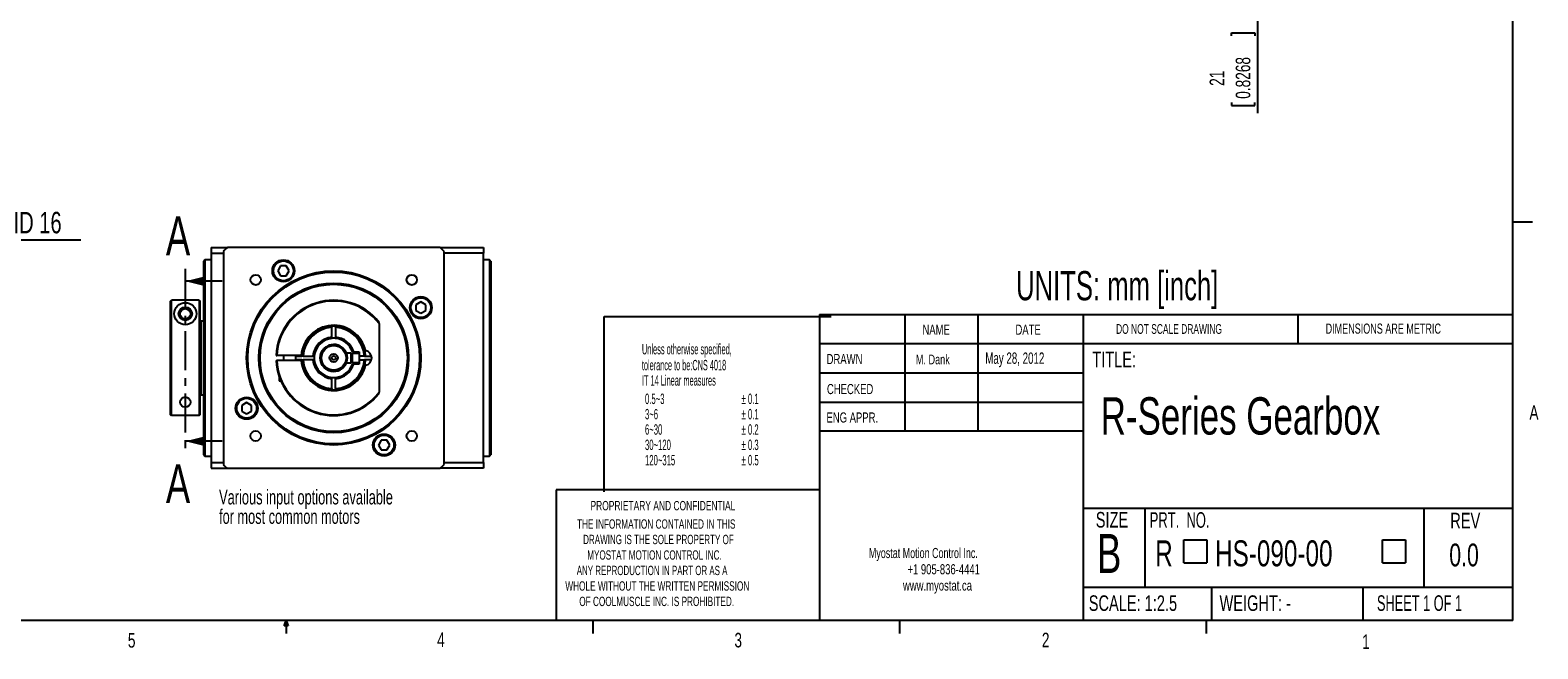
# Model space of a CAD drawing. Extents: x 11 to 421, y 5 to 275.
# Tile 2 of 10: x 174 to 420, y 5 to 106. Entities that reach past the tile are written whole.
import ezdxf
from ezdxf.enums import TextEntityAlignment as Align

# ---------------------------------------------------------------- set-up
doc = ezdxf.new("R2010")
doc.units = 0
doc.linetypes.add('CENTER', pattern=[10.16, 6.35, -1.27, 1.27, -1.27])
doc.layers.get('0').update_dxf_attribs({"linetype": 'CONTINUOUS'})
doc.layers.add('FORMAT', color=7, linetype='CONTINUOUS')
doc.dimstyles.new('SLDDIMSTYLE0', dxfattribs={"dimtxt": 2.38125, "dimasz": 3, "dimexe": 0, "dimexo": 0.0625, "dimgap": 0.595313, "dimtad": 1, "dimlfac": 2.5, "dimrnd": 1e-09, "dimzin": 12, "dimsah": 1, "dimcen": 0.09, "dimazin": 3, "dimtfac": 1, "dimtofl": 0, "dimtmove": 0, "dimatfit": 3})
doc.dimstyles.new('SLDDIMSTYLE7', dxfattribs={"dimtxt": 3.5, "dimasz": 3, "dimexe": 0, "dimexo": 0.0625, "dimgap": 0.875, "dimtad": 0, "dimtih": 1, "dimtoh": 1, "dimlfac": 2.5, "dimrnd": 1e-09, "dimzin": 12, "dimsah": 1, "dimcen": 0, "dimazin": 3, "dimtfac": 1, "dimtofl": 0, "dimtmove": 0, "dimatfit": 3})

# ---------------------------------------------------------------- blocks, each defined once
blk = doc.blocks.new('SW_NOTE_1')
at = {"color": 0, "linetype": 'CONTINUOUS'}
for s, width, p in [('Various input options available ', 0.65625, (0, 0)), ('for most common motors', 0.652273, (0, -3.17))]:
    blk.add_text(s, height=2.3813, dxfattribs=dict(at, width=width)).set_placement(p, align=Align.BOTTOM_LEFT)
blk = doc.blocks.new('SW_NOTE_3')
at = {"color": 0, "linetype": 'CONTINUOUS'}
for s, width, p in [('Myostat Motion Control Inc.', 0.661111, (0, 0)), ('+1 905-836-4441', 0.7, (6.29, -2.65)), ('www.myostat.ca', 0.7, (5.56, -5.3))]:
    blk.add_text(s, height=1.651, dxfattribs=dict(at, width=width)).set_placement(p, align=Align.BOTTOM_LEFT)
blk = doc.blocks.new('SW_NOTE_4')
at = {"color": 0, "linetype": 'CONTINUOUS'}
for s, width, p in [('THE INFORMATION CONTAINED IN THIS', 0.657576, (0, 0)), ('DRAWING IS THE SOLE PROPERTY OF', 0.643548, (1, -2.52)), ('MYOSTAT MOTION CONTROL INC. ', 0.65, (1.67, -5.05)), ('ANY REPRODUCTION IN PART OR AS A', 0.634375, (-0.04, -7.57)), ('WHOLE WITHOUT THE WRITTEN PERMISSION', 0.661111, (-1.91, -10.1)), ('OF COOLMUSCLE INC. IS PROHIBITED.', 0.657576, (0.37, -12.62))]:
    blk.add_text(s, height=1.524, dxfattribs=dict(at, width=width)).set_placement(p, align=Align.BOTTOM_LEFT)
blk = doc.blocks.new('SW_SYMBOL_MOD_BOX')
at = {"color": 0, "linetype": 'CONTINUOUS'}
for p, q in [((200, 200), (200, 800)), ((200, 800), (800, 800)), ((800, 800), (800, 200)), ((200, 200), (800, 200))]:
    blk.add_line(p, q, dxfattribs=at)
blk = doc.blocks.new('SW_NOTE_5')
at = {"color": 0, "linetype": 'CONTINUOUS', "xscale": 0.006244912, "yscale": 0.006244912, "zscale": 0.006244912}
for p in [(3.43, 0.61), (35.82, 0.61)]:
    blk.add_blockref('SW_SYMBOL_MOD_BOX', p, dxfattribs=at)
at = {"color": 0, "linetype": 'CONTINUOUS', "width": 0.7}
for s, height, p in [('R', 4.23, (0, 0)), ('HS-090-00', 4.233, (9.76, 0))]:
    blk.add_text(s, height=height, dxfattribs=at).set_placement(p, align=Align.BOTTOM_LEFT)
blk = doc.blocks.new('*D33')
at = {"color": 7, "linetype": 'CONTINUOUS'}
for p, q in [((365.33, 118.25), (375.33, 118.25)), ((374.33, 109.85), (374.33, 118.25)), ((365.33, 109.85), (375.33, 109.85)), ((374.33, 109.85), (374.33, 92.68)), ((370.07, 105.29), (370.07, 105.77)), ((370.07, 105.77), (373.85, 105.77)), ((373.85, 105.77), (373.85, 105.29)), ((370.07, 94.41), (370.07, 93.92)), ((370.07, 93.92), (373.85, 93.92)), ((373.85, 93.92), (373.85, 94.41))]:
    blk.add_line(p, q, dxfattribs=at)
for points in [[(374.33, 118.25), (373.83, 115.25), (374.83, 115.25)], [(374.33, 109.85), (374.83, 112.85), (373.83, 112.85)]]:
    blk.add_solid(points, dxfattribs=at)
at = {"color": 7, "linetype": 'CONTINUOUS', "width": 0.7}
for s, p in [('0.8268', (373.85, 95.01, 0.54)), ('21', (369.59, 97.12, 0.54))]:
    blk.add_text(s, height=2.381, rotation=90, dxfattribs=at).set_placement(p, align=Align.BOTTOM_LEFT)
blk = doc.blocks.new('*D36')
at = {"color": 7, "linetype": 'CONTINUOUS'}
for p, q in [((158.55, 55.4), (169.91, 72.03)), ((169.91, 72.03), (182.48, 72.03)), ((156.75, 52.76), (158.55, 55.4))]:
    blk.add_line(p, q, dxfattribs=at)
blk.add_solid([(158.55, 55.4), (160.66, 57.6), (159.83, 58.16)], dxfattribs=at)
at = {"color": 7, "linetype": 'CONTINUOUS', "width": 0.7}
blk.add_text('ID 16', height=3.5, dxfattribs=at).set_placement((171.49, 72.03, 25.28), align=Align.BOTTOM_LEFT)

msp = doc.modelspace()

# ---------------------------------------------------------------- linework, layer by layer
at = {"color": 7, "linetype": 'CONTINUOUS'}
for p, q in [((415.9568, 9.9587), (415.9568, 270.3087)), ((415.9568, 74.9374), (419.1318, 74.9374)), ((203.6897, 70.7609), (206.3404, 70.7609)), ((203.6897, 70.7609), (203.6897, 69.8208)), ((203.6897, 69.8208), (203.6897, 35.701)), ((203.6897, 69.8208), (205.6897, 69.8208)), ((205.6897, 70.1103), (205.6897, 35.4116)), ((241.0391, 70.7609), (206.3404, 70.7609)), ((241.0391, 70.7609), (248.0897, 70.7609)), ((241.6897, 35.4116), (241.6897, 70.1103)), ((248.0897, 69.8208), (241.6897, 69.8208)), ((248.0897, 70.7609), (248.0897, 69.8208)), ((248.0897, 35.701), (248.0897, 69.8208)), ((202.6897, 68.7609), (202.4897, 68.5609)), ((202.4897, 36.9609), (202.4897, 68.5609)), ((203.6897, 68.7609), (202.6897, 68.7609)), ((202.6897, 68.7609), (202.6897, 36.7609)), ((215.0279, 67.7637), (214.566, 66.9637)), ((214.566, 66.9637), (215.0279, 66.1637)), ((215.9516, 67.7637), (215.0279, 67.7637)), ((216.4135, 66.9637), (215.9516, 67.7637)), ((215.9516, 66.1637), (216.4135, 66.9637)), ((249.0897, 68.7609), (248.0897, 68.7609)), ((249.2897, 68.5609), (249.0897, 68.7609)), ((249.0897, 68.7609), (249.0897, 36.7609)), ((249.2897, 68.5609), (249.2897, 36.9609)), ((205.4897, 65.2679), (199.4897, 65.2679)), ((215.0279, 66.1637), (215.9516, 66.1637)), ((197.0897, 62.0323), (197.2097, 62.1524)), ((197.0897, 43.4895), (197.0897, 62.0323)), ((197.2097, 43.3694), (197.2097, 62.1524)), ((201.7697, 62.1524), (197.2097, 62.1524)), ((201.7697, 62.1524), (201.7697, 43.3694)), ((201.7697, 62.1524), (201.8897, 62.0323)), ((201.8897, 43.4895), (201.8897, 62.0323)), ((237.8925, 61.8847), (237.0925, 61.4228)), ((238.6925, 61.4228), (237.8925, 61.8847)), ((237.0925, 61.4228), (237.0925, 60.499)), ((237.0925, 60.499), (237.8925, 60.0372)), ((237.8925, 60.0372), (238.6925, 60.499)), ((238.6925, 60.499), (238.6925, 61.4228)), ((302.9194, 59.8531), (415.9568, 59.8531)), ((302.9194, 59.8531), (302.9194, 9.9587)), ((316.8169, 59.8531), (316.8169, 40.8031)), ((328.7175, 59.8531), (328.7175, 40.8031)), ((345.8853, 59.8531), (345.8853, 9.9587)), ((380.921, 55.0906), (380.921, 59.8531)), ((201.8897, 58.5532), (202.0897, 58.7534)), ((202.4897, 58.7534), (202.0897, 58.7534)), ((202.0897, 46.7684), (202.0897, 58.7534)), ((223.3897, 57.9523), (223.3897, 57.7519)), ((223.3897, 56.1477), (223.3897, 57.7519)), ((223.9897, 57.7519), (223.9897, 57.9523)), ((223.9897, 57.7519), (223.9897, 56.1477)), ((231.0897, 58.3608), (231.0897, 58.5575)), ((231.0897, 58.3608), (231.0897, 47.1611)), ((223.3897, 55.9468), (223.3897, 56.1477)), ((223.9897, 56.1477), (223.9897, 55.9468)), ((302.9194, 55.0906), (415.9568, 55.0906)), ((214.2982, 53.1609), (214.4184, 53.1609)), ((214.2982, 52.3609), (214.4184, 52.3609)), ((218.3848, 53.1609), (214.4184, 53.1609)), ((218.3848, 52.3609), (214.4184, 52.3609)), ((215.4897, 53.1609), (215.4897, 52.3609)), ((217.4897, 52.3609), (217.4897, 53.1609)), ((217.4897, 53.0609), (218.4984, 53.0609)), ((218.4984, 52.4609), (217.4897, 52.4609)), ((218.3848, 53.1609), (218.5051, 53.1609)), ((218.5051, 52.3609), (218.3848, 52.3609)), ((218.5044, 53.1518), (218.4984, 53.0609)), ((218.6987, 53.0609), (218.4984, 53.0609)), ((218.4984, 52.4609), (218.5044, 52.3703)), ((218.4984, 52.4609), (218.6987, 52.4609)), ((218.6987, 53.0609), (220.303, 53.0609)), ((220.303, 52.4609), (218.6987, 52.4609)), ((220.303, 53.0609), (220.5038, 53.0609)), ((220.5038, 52.4609), (220.303, 52.4609)), ((226.6097, 53.5609), (225.7391, 53.5609)), ((225.7391, 51.9609), (226.6097, 51.9609)), ((225.8251, 53.2901), (225.821, 53.2901)), ((225.821, 52.2318), (225.8251, 52.2318)), ((226.4897, 53.5609), (226.4897, 51.9609)), ((226.6097, 53.3809), (226.4897, 53.2609)), ((226.6097, 53.3809), (226.4897, 53.2609)), ((226.4897, 52.2609), (226.6097, 52.1409)), ((226.4897, 52.2609), (226.6097, 52.1409)), ((226.6097, 53.1498), (226.6097, 53.5609)), ((226.6897, 53.482), (226.6097, 53.1498)), ((226.6097, 53.1498), (226.6097, 52.372)), ((226.6097, 51.9609), (226.6097, 52.372)), ((226.6097, 52.372), (226.6897, 52.0398)), ((226.6897, 53.482), (226.6897, 52.0398)), ((227.8097, 53.482), (226.6897, 53.482)), ((226.6897, 52.0398), (227.8097, 52.0398)), ((226.7295, 53.7609), (226.9393, 53.7609)), ((226.9393, 51.7609), (226.7295, 51.7609)), ((226.9393, 53.7609), (227.8097, 53.7609)), ((227.8097, 51.7609), (226.9393, 51.7609)), ((227.8097, 53.7609), (227.8097, 53.0609)), ((228.6807, 53.0609), (227.8097, 53.0609)), ((227.8097, 53.0609), (227.8097, 52.4609)), ((227.8097, 52.4609), (227.8097, 51.7609)), ((227.8097, 52.4609), (228.6807, 52.4609)), ((228.6807, 53.0609), (228.8811, 53.0609)), ((228.8811, 52.4609), (228.6807, 52.4609)), ((228.876, 53.9464), (228.7497, 53.9594)), ((228.8811, 53.0609), (229.8516, 53.0609)), ((229.8516, 52.4609), (228.8811, 52.4609)), ((214.7897, 49.736), (214.7897, 49.0409)), ((223.3897, 49.3742), (223.3897, 49.575)), ((223.3897, 47.7699), (223.3897, 49.3742)), ((223.9897, 49.575), (223.9897, 49.3742)), ((223.9897, 47.7699), (223.9897, 49.3742)), ((228.7497, 51.5624), (228.876, 51.5755)), ((302.9194, 50.3281), (345.8853, 50.3281)), ((202.0897, 46.7684), (201.8897, 46.9687)), ((202.0897, 46.7684), (202.4897, 46.7684)), ((214.7897, 49.0409), (214.8697, 48.9609)), ((215.0571, 49.0409), (214.7897, 49.0409)), ((215.0921, 48.9609), (214.8697, 48.9609)), ((223.3897, 47.7699), (223.3897, 47.5696)), ((223.9897, 47.7699), (223.9897, 47.5696)), ((231.0897, 46.9644), (231.0897, 47.1611)), ((209.4869, 45.4847), (208.6869, 45.0228)), ((208.6869, 45.0228), (208.6869, 44.099)), ((210.2869, 45.0228), (209.4869, 45.4847)), ((210.2869, 44.099), (210.2869, 45.0228)), ((302.9194, 45.5656), (345.8853, 45.5656)), ((197.2097, 43.3694), (197.0897, 43.4895)), ((201.7697, 43.3694), (197.2097, 43.3694)), ((201.7697, 43.3694), (201.8897, 43.4895)), ((208.6869, 44.099), (209.4869, 43.6372)), ((209.4869, 43.6372), (210.2869, 44.099)), ((231.4279, 39.3581), (230.966, 38.5581)), ((232.3516, 39.3581), (231.4279, 39.3581)), ((232.8135, 38.5581), (232.3516, 39.3581)), ((248.0897, 39.9711), (248.0974, 39.9711)), ((248.0971, 39.9715), (248.103, 39.9614)), ((345.8853, 40.8031), (302.9194, 40.8031)), ((205.4897, 39.1725), (199.4897, 39.1725)), ((202.4897, 36.9609), (202.6897, 36.7609)), ((230.966, 38.5581), (231.4279, 37.7581)), ((231.4279, 37.7581), (232.3516, 37.7581)), ((232.3516, 37.7581), (232.8135, 38.5581)), ((249.0897, 36.7609), (249.2897, 36.9609)), ((202.6897, 36.7609), (203.6897, 36.7609)), ((203.6897, 35.701), (203.6897, 34.7609)), ((203.6897, 35.701), (205.6897, 35.701)), ((203.6897, 34.7609), (206.3404, 34.7609)), ((206.3404, 34.7609), (241.0391, 34.7609)), ((248.0897, 34.7609), (241.0391, 34.7609)), ((241.6897, 35.701), (248.0897, 35.701)), ((248.0897, 36.7609), (249.0897, 36.7609)), ((248.0897, 35.701), (248.0897, 34.7609)), ((259.9535, 31.2781), (259.9535, 9.9587)), ((302.9194, 31.2781), (259.9535, 31.2781)), ((345.8853, 28.2432), (415.9568, 28.2432)), ((355.9321, 28.2432), (355.9321, 15.366)), ((401.4296, 28.2432), (401.4296, 15.366)), ((345.8853, 15.366), (415.9568, 15.366)), ((366.793, 15.366), (366.793, 9.9587)), ((391.4795, 15.366), (391.4795, 9.9587)), ((415.9568, 9.9587), (15.9068, 9.9587)), ((215.5889, 9.0805), (215.9254, 9.9587)), ((215.9254, 9.9587), (215.9254, 7.8048)), ((215.9254, 9.9587), (216.2443, 9.0805)), ((265.9317, 9.9587), (265.9317, 7.8048)), ((315.9379, 9.9587), (315.9379, 7.8048)), ((365.9442, 9.9587), (365.9442, 7.8048)), ((216.2443, 9.0805), (215.5889, 9.0805))]:
    msp.add_line(p, q, dxfattribs=at)
at = {"color": 7, "linetype": 'CENTER'}
msp.add_line((199.4897, 67.2679), (199.4897, 37.1725), dxfattribs=at)
at = {"color": 7, "linetype": 'CONTINUOUS'}
for points in [[(225.8251, 53.2901), (225.7513, 53.5289), (225.7391, 53.5609)], [(225.7391, 51.9609), (225.7513, 51.993), (225.8251, 52.2318)]]:
    msp.add_lwpolyline(points, dxfattribs=at)
for centre, radius in [((223.6897, 52.7609), 14.2), ((223.6897, 52.7609), 14), ((215.4897, 66.9637), 1.8), ((215.4897, 66.9637), 1.7), ((215.4897, 66.9637), 1.62), ((210.9618, 65.4888), 0.84), ((223.6897, 52.7609), 12.2), ((223.6897, 52.7609), 12), ((236.4177, 65.4888), 0.84), ((199.4897, 59.9609), 1.8), ((237.8925, 60.9609), 1.8), ((237.8925, 60.9609), 1.7), ((237.8925, 60.9609), 1.62), ((199.4897, 59.9609), 1.1), ((199.4897, 59.9609), 0.84), ((223.6897, 52.7609), 2.196), ((223.6897, 52.7609), 2), ((223.6897, 52.7609), 0.67), ((223.6897, 52.7609), 0.32), ((199.4897, 45.561), 0.84), ((209.4869, 44.5609), 1.8), ((209.4869, 44.5609), 1.7), ((209.4869, 44.5609), 1.62), ((210.9618, 40.033), 0.84), ((231.8897, 38.5581), 1.8), ((231.8897, 38.5581), 1.7), ((231.8897, 38.5581), 1.62), ((236.4177, 40.033), 0.84)]:
    msp.add_circle(centre, radius, dxfattribs=at)
for centre, radius, start, end in [((223.6897, 52.7609), 25, 133.94552, 136.05448), ((223.6897, 52.7609), 25, 43.94552, 46.05448), ((223.6897, 52.7609), 9.4, 38.072225, 177.561145), ((223.6897, 52.7609), 9.28, 37.116157, 177.529589), ((223.6897, 52.7609), 5.32, 12.875352, 175.687977), ((223.6897, 52.7609), 5.2, 13.325368, 175.588274), ((223.6897, 52.7609), 5, 93.439813, 176.560187), ((223.6897, 52.7609), 5, 3.439813, 86.560187), ((223.6897, 52.7609), 3.4, 95.062093, 174.937907), ((223.6897, 52.7609), 3.2, 95.379379, 174.620621), ((223.6897, 52.7609), 2.2, 21.323686, 338.676314), ((223.6897, 52.7609), 3.2, 84.620621, 95.379379), ((223.6897, 52.7609), 3.4, 17.104635, 84.937907), ((223.6897, 52.7609), 3.2, 18.209957, 84.620621), ((223.6897, 52.7609), 9.4, 182.438855, 321.927775), ((223.6897, 52.7609), 9.28, 182.470411, 322.883843), ((223.6897, 52.7609), 5.32, 184.312023, 347.124648), ((223.6897, 52.7609), 5.2, 184.411726, 346.674632), ((223.6897, 52.7609), 5, 183.439813, 266.560187), ((223.6897, 52.7609), 3.4, 185.062093, 264.937907), ((223.6897, 52.7609), 3.2, 174.620621, 185.379379), ((223.6897, 52.7609), 3.2, 185.379379, 264.620621), ((223.6897, 52.7609), 5, 273.439813, 356.560187), ((223.6897, 52.7609), 3.4, 275.062093, 342.895365), ((223.6897, 52.7609), 3.2, 275.379379, 341.790043), ((223.6897, 52.7609), 5.2, 3.307362, 13.325368), ((223.6897, 52.7609), 5.2, 346.674632, 356.692638), ((228.6897, 52.7609), 1.2, 278.928396, 81.071604), ((223.6897, 52.7609), 3.2, 264.620621, 275.379379), ((223.6897, 52.7609), 25, 223.94552, 226.05448), ((223.6897, 52.7609), 25, 313.94552, 316.05448)]:
    msp.add_arc(centre, radius, start, end, dxfattribs=at)
for points in [[(199.4897, 65.2679), (202.4897, 64.5179), (202.4897, 66.0179)], [(199.4897, 39.1725), (202.4897, 38.4225), (202.4897, 39.9225)]]:
    msp.add_solid(points, dxfattribs=at)
at = {"layer": 'FORMAT'}
for p, q in [((267.7885, 30.9464), (267.7885, 59.5214)), ((267.7885, 59.5214), (304.7762, 59.5214))]:
    msp.add_line(p, q, dxfattribs=at)

# ---------------------------------------------------------------- block references
at = {"color": 7, "linetype": 'CONTINUOUS'}
for name, p in [('SW_NOTE_1', (204.9968, 28.1605)), ('SW_NOTE_4', (263.3542, 24.4643)), ('SW_NOTE_5', (357.6243, 17.5147)), ('SW_NOTE_3', (310.9429, 19.6351))]:
    msp.add_blockref(name, p, dxfattribs=at)

# ---------------------------------------------------------------- texts
at = {"color": 7, "linetype": 'CONTINUOUS', "width": 0.7}
for p in [(196.322, 75.8496), (196.322, 35.435)]:
    msp.add_text('A', height=6.35, dxfattribs=at).set_placement(p, align=Align.TOP_LEFT)
at = {"color": 7, "linetype": 'CONTINUOUS'}
for s, height, width, p in [('UNITS: mm [inch]', 4.7625, 0.65625, (334.9465, 60.7297)), ('NAME', 1.651, 0.7, (319.6806, 56.0534)), ('DATE', 1.651, 0.7, (334.8453, 56.0534)), ('DO NOT SCALE DRAWING', 1.5875, 0.6475, (351.2507, 56.2122)), ('DIMENSIONS ARE METRIC', 1.651, 0.666667, (385.4163, 56.2211)), ('Unless otherwise specified,', 1.7, 0.532164, (273.9381, 52.8317)), ('tolerance to be:CNS 4018 ', 1.7, 0.508421, (273.9381, 50.2333)), ('DRAWN', 1.651, 0.7, (304.0533, 51.2532)), ('M. Dank', 1.5875, 0.7, (318.6028, 51.2443)), ('May 28, 2012', 1.852083, 0.641667, (329.9241, 51.2453)), ('TITLE:', 2.54, 0.7, (347.3752, 50.4806)), ('IT 14 Linear measures', 1.7, 0.513158, (273.9381, 47.7333)), ('0.5~3', 1.7, 0.552632, (274.4381, 44.7333)), ('± 0.1', 1.7, 0.552632, (290.1881, 44.7333)), ('CHECKED', 1.651, 0.7, (304.1075, 46.3672)), ('R-Series Gearbox', 6.085417, 0.7, (348.7384, 38.4396)), ('3~6', 1.7, 0.552632, (274.4381, 42.2333)), ('± 0.1', 1.7, 0.552632, (290.1881, 42.2333)), ('A', 2.3813, 0.7, (418.6449, 41.9551)), ('6~30', 1.7, 0.552632, (274.4381, 39.7333)), ('± 0.2', 1.7, 0.552632, (290.1881, 39.7333)), ('ENG APPR.', 1.651, 0.7, (304.034, 41.7312)), ('30~120', 1.7, 0.552632, (274.4381, 37.2333)), ('± 0.3', 1.7, 0.552632, (290.1881, 37.2333)), ('120~315', 1.7, 0.552632, (274.4381, 34.7333)), ('± 0.5', 1.7, 0.552632, (290.1881, 34.7333)), ('PROPRIETARY AND CONFIDENTIAL', 1.524, 0.675, (265.5535, 27.4591)), ('SIZE', 2.54, 0.7, (347.9364, 24.3425)), ('PRT.  NO.', 2.54, 0.622222, (356.7375, 24.3069)), ('REV', 2.54, 0.7, (405.7417, 24.2077)), ('B', 6.35, 0.7, (348.1368, 15.7975)), ('0.0', 3.70417, 0.7, (405.5772, 17.6705)), ('SCALE: 1:2.5', 2.54, 0.7, (346.7952, 10.7491)), ('WEIGHT: -', 2.54, 0.7, (368.1188, 10.7491)), ('SHEET 1 OF 1', 2.54, 0.6125, (393.7877, 10.7573)), ('5', 2.3813, 0.7, (190.1219, 4.8193)), ('4', 2.3813, 0.7, (240.5412, 4.899)), ('3', 2.3813, 0.7, (289.0208, 4.8455)), ('2', 2.3813, 0.7, (339.1483, 4.8664)), ('1', 2.3813, 0.7, (391.3712, 4.5853))]:
    msp.add_text(s, height=height, dxfattribs=dict(at, width=width)).set_placement(p, align=Align.BOTTOM_LEFT)

# ---------------------------------------------------------------- dimensions: what is measured, and where the dimension line sits
dim = msp.add_linear_dim(base=(374.3344, 118.2463), p1=(364.3344, 109.8463), p2=(364.3344, 118.2463), angle=90, dimstyle='SLDDIMSTYLE0', dxfattribs=at)
dim.commit()
dim.dimension.update_dxf_attribs({"geometry": '*D33', "text_midpoint": (374.3344, 99.8463), "dimtype": 160})
dim = msp.add_radius_dim(center=(156.7464, 52.7609), mpoint=(158.5509, 55.4036), text='ID 16', dimstyle='SLDDIMSTYLE7', override={"dimpost": '<>'}, dxfattribs=at)
dim.commit()
dim.dimension.update_dxf_attribs({"geometry": '*D36', "text_midpoint": (176.9887, 74.8117), "dimtype": 164})

doc.saveas('drawing.dxf')
